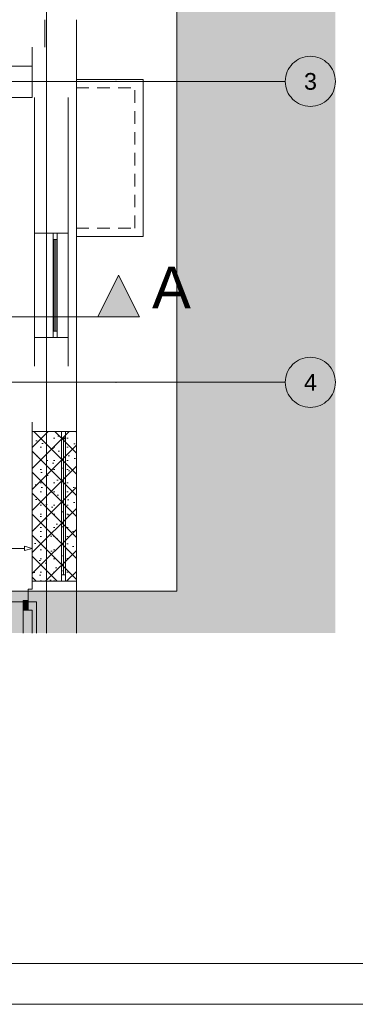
# Paper-space layout 'A-26 ROZBIÓRKI - PIĘTRO 8' of a CAD drawing. Header units: millimetres. Extents: x 0 to 540, y 0 to 297.
# Tile 7 of 9: x 382 to 422, y 0 to 118. Entities that reach past the tile are written whole.
import ezdxf
from ezdxf.xclip import XClip

# ---------------------------------------------------------------- set-up
doc = ezdxf.new("R2010")
doc.units = ezdxf.units.MM
doc.header["$MEASUREMENT"] = 0
doc.header["$XCLIPFRAME"] = 0
for name, pattern in [('ACAD_ISO03W100', [300, 120, -180]), ('DASHDOTX2', [1000, 500, -250, 0, -250]), ('Przer. długie kreski', [2.5, 1.5, -1]), ('PRZERYWANA_DU_A', [550, 350.0000000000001, -199.9999999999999])]:
    doc.linetypes.add(name, pattern=pattern)
for name, color, linetype, lineweight in [('0_Nr_pióra__2', 8, 'Continuous', 13), ('A_linie przekroju_Nr_pióra__1', 7, 'Continuous', 20), ('A_linie_Nr_pióra__1', 7, 'Continuous', 20), ('A_ściany_Nr_pióra__1', 7, 'Continuous', 20), ('Drzwi Archicad_Nr_pióra__1', 7, 'Continuous', 20)]:
    doc.layers.add(name, color=color, linetype=linetype, lineweight=lineweight)
for name, color, linetype, lineweight, true_color in [('A_Arkusz_Nr_pióra__255', 7, 'Continuous', 15, 0x242424), ('A_opis_Nr_pióra__255', 7, 'Continuous', 15, 0x242424), ('A_osie_Nr_pióra__16', 7, 'Continuous', 5, 0x0f0f0f), ('A_osie_Nr_pióra__76', 7, 'Continuous', 5, 0x2d2d2d), ('A_rozbiórki_Nr_pióra__10', 7, 'Continuous', 13, 0x4b4b4b), ('A_ściany_Nr_pióra__10', 7, 'Continuous', 13, 0x4b4b4b), ('A_ściany_Nr_pióra__19', 7, 'Continuous', 5, 0x191919), ('Okna Archicada_Nr_pióra__19', 7, 'Continuous', 5, 0x191919)]:
    doc.layers.add(name, color=color, linetype=linetype, lineweight=lineweight, true_color=true_color)
for name, color, linetype in [('A_linie przekroju', 7, 'Continuous'), ('A_podrys', 7, 'Continuous'), ('A_rozbiórki', 7, 'Continuous'), ('Drzwi Archicad', 7, 'Continuous')]:
    doc.layers.add(name, color=color, linetype=linetype)
doc.styles.add('STYL_AUTOMATYCZNY_1', font='arial.ttf')

# ---------------------------------------------------------------- blocks, each defined once
blk = doc.blocks.new('Rysunek_2_2', base_point=(-1720.335777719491, -334.6624590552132))
at = {"linetype": 'Continuous', "lineweight": 0, "true_color": 0x484848}
blk.add_hatch(color=251, dxfattribs=at).paths.add_polyline_path([(419.5293351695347, 220.1214278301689), (304.4641232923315, 220.1214278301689), (304.4641232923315, 208.2223742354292), (400.5293307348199, 208.2223742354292), (400.5293307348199, 49.41237796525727), (304.4641232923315, 49.41237796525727), (304.4641232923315, 44.4123740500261), (419.5293351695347, 44.4123740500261)])
at = {"layer": 'A_linie przekroju', "linetype": 'Continuous', "lineweight": 0, "true_color": 0x000000}
blk.add_hatch(color=18, dxfattribs=at).paths.add_polyline_path([(396.0738370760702, 82.24507971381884), (393.5738370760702, 87.24507971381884), (391.0738370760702, 82.24507971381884)])
at = {"layer": 'A_rozbiórki', "linetype": 'Continuous', "lineweight": 0, "true_color": 0x4b4b4b}
h = blk.add_hatch(dxfattribs=at)
h.set_pattern_fill('facing_tile_0002', color=251, style=0, pattern_type=2)
h.set_pattern_definition([(45, (-1720.335777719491, -334.6624590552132), (-1.257235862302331, 1.257235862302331), []), (135, (-1720.335777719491, -334.6624590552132), (1.257235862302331, 1.257235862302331), []), (90, (-1721.593013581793, -333.4052231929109), (-1.600200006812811, 0), [0, -1.066800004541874, 0, -1.600200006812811]), (155, (-1720.335777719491, -332.1479873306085), (0.6762737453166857, 1.450273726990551), [0, -0.7823200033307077, 0, -1.351280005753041])])
h.paths.add_polyline_path([(383.249331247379, 68.51237504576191), (383.249331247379, 50.61237504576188), (388.529331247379, 50.61237504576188), (388.529331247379, 68.51237504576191)])
at = {"layer": 'Drzwi Archicad', "linetype": 'Continuous', "lineweight": 0, "true_color": 0xfdfdfd}
blk.add_hatch(color=7, dxfattribs=at).paths.add_polyline_path([(382.7493312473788, 47.16237504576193), (382.7493312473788, 48.31237504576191), (382.1493312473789, 48.31237504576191), (382.1493312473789, 47.16237504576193)])
at = {"layer": '0_Nr_pióra__2', "color": 8, "linetype": 'PRZERYWANA_DU_A', "lineweight": 13, "flags": 128}
blk.add_lwpolyline([(304.4641210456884, 49.41237504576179), (400.5293312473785, 49.41237504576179), (400.5293312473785, 208.222375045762), (304.4641210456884, 208.222375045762)], dxfattribs=at)
at = {"layer": 'A_linie przekroju_Nr_pióra__1', "color": 7, "linetype": 'ACAD_ISO03W100', "lineweight": 20}
blk.add_line((304.4641238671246, 82.2450794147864), (391.0738372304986, 82.2450794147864), dxfattribs=at)
at = {"layer": 'A_linie przekroju_Nr_pióra__1', "color": 7, "linetype": 'Continuous', "lineweight": 20, "flags": 128}
blk.add_lwpolyline([(396.0738370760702, 82.24507971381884), (391.0738370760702, 82.24507971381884), (393.5738370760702, 87.24507971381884)], close=True, dxfattribs=at)
at = {"layer": 'A_linie_Nr_pióra__1', "color": 7, "linetype": 'PRZERYWANA_DU_A', "lineweight": 20}
for p, q in [((383.7493305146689, 48.16237530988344), (370.3313324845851, 48.1623760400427)), ((383.7493305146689, 44.41237418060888), (383.7493305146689, 48.16237530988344))]:
    blk.add_line(p, q, dxfattribs=at)
at = {"layer": 'A_opis_Nr_pióra__255', "color": 250, "linetype": 'Continuous', "lineweight": 15, "true_color": 0x242424}
for p, q in [((382.3163183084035, 54.54585804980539), (377.8286219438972, 54.54585804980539)), ((382.3163183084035, 54.29585763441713), (382.3163183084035, 54.79585846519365)), ((383.2493314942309, 54.54585804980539), (382.3163183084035, 54.79585846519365)), ((383.2493314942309, 54.54585804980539), (382.3163183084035, 54.29585763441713))]:
    blk.add_line(p, q, dxfattribs=at)
at = {"layer": 'A_osie_Nr_pióra__16', "color": 250, "linetype": 'DASHDOTX2', "lineweight": 5, "true_color": 0x0f0f0f}
for p, q in [((384.9613313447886, 193.8703527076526), (384.9613313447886, 44.41237575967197)), ((393.2782524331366, 110.4123725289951), (304.4641212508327, 110.4123725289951)), ((393.278250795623, 110.4123750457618), (413.5293321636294, 110.4123747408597)), ((393.2782524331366, 74.4123785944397), (304.4641212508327, 74.4123785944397)), ((393.278250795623, 74.41237504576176), (413.5293321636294, 74.41237514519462))]:
    blk.add_line(p, q, dxfattribs=at)
for p in [(393.278250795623, 110.4123750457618), (393.278250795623, 110.4123750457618), (393.278250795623, 74.41237504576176), (393.278250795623, 74.41237504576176)]:
    blk.add_point(p, dxfattribs=at)
at = {"layer": 'A_osie_Nr_pióra__76', "color": 250, "linetype": 'Continuous', "lineweight": 5, "true_color": 0x2d2d2d}
for centre in [(416.529331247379, 110.4123750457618), (416.529331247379, 74.41237504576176)]:
    blk.add_circle(centre, 3, dxfattribs=at)
at = {"layer": 'A_rozbiórki_Nr_pióra__10', "color": 251, "linetype": 'ACAD_ISO03W100', "lineweight": 13, "true_color": 0x4b4b4b, "flags": 128}
blk.add_lwpolyline([(383.249331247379, 68.51237504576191), (388.529331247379, 68.51237504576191), (388.529331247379, 50.61237504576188), (383.249331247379, 50.61237504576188)], close=True, dxfattribs=at)
at = {"layer": 'A_ściany_Nr_pióra__1', "color": 7, "linetype": 'Continuous', "lineweight": 20}
for p, q in [((388.5293325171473, 76.36237471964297), (388.5293325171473, 108.5023744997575)), ((383.5093310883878, 105.9323760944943), (383.5093310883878, 79.7623756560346)), ((387.5293308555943, 105.9323760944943), (387.5293308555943, 79.7623756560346)), ((387.5293308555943, 92.26237547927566), (383.5093310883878, 92.26237547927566)), ((387.5293308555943, 79.7623756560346), (383.5093310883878, 79.7623756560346)), ((388.5293325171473, 68.51237529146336), (383.2493314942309, 68.51237529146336)), ((388.5293325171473, 68.51237529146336), (383.2493314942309, 68.51237529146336)), ((382.7493306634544, 49.66237591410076), (383.1193316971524, 49.66237591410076)), ((382.7493306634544, 48.31237419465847), (382.7493306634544, 49.66237591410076)), ((382.7493306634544, 47.16237437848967), (382.7493306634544, 48.31237419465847)), ((382.7493306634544, 47.16237437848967), (383.2193313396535, 47.16237437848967))]:
    blk.add_line(p, q, dxfattribs=at)
at = {"layer": 'A_ściany_Nr_pióra__1', "color": 7, "linetype": 'Continuous', "lineweight": 20, "flags": 128}
for points in [[(384.739331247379, 117.792375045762), (384.739331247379, 114.4923750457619)], [(388.529331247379, 114.4923750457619), (388.529331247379, 117.792375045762)], [(383.239331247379, 114.4923750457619), (383.239331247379, 108.5023750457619)], [(383.239331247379, 114.4923750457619), (383.239331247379, 108.5023750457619)], [(388.529331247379, 108.5023750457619), (388.529331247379, 114.4923750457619)], [(388.529331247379, 108.5023750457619), (388.529331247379, 114.4923750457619)], [(383.239331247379, 112.2223750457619), (371.6393312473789, 112.2223750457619)], [(371.6393312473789, 108.5023750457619), (383.239331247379, 108.5023750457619)], [(383.5093312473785, 108.5023750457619), (383.5093312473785, 92.26237504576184)], [(387.5293312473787, 92.26237504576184), (387.5293312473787, 108.5023750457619)], [(383.5093312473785, 79.76237504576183), (383.5093312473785, 76.36237504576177)], [(387.5293312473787, 76.36237504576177), (387.5293312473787, 79.76237504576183)], [(388.529331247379, 69.66237504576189), (388.529331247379, 76.36237504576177)], [(388.529331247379, 69.66237504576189), (388.529331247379, 76.36237504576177)], [(383.249331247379, 69.66237504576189), (383.249331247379, 68.51237504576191)], [(383.249331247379, 69.66237504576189), (383.249331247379, 68.51237504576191)], [(388.529331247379, 68.51237504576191), (388.529331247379, 69.66237504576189)], [(388.529331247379, 68.51237504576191), (388.529331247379, 69.66237504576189)], [(383.249331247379, 49.66237504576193), (382.7493310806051, 49.66237504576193)], [(383.249331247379, 50.61237504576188), (383.249331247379, 49.66237504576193)], [(383.249331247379, 50.61237504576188), (388.529331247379, 50.61237504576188)], [(383.249331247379, 50.61237504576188), (383.249331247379, 49.66237504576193)], [(383.249331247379, 50.61237504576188), (388.529331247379, 50.61237504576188)], [(388.529331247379, 44.41237504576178), (388.529331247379, 50.61237504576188)], [(388.529331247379, 44.41237504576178), (388.529331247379, 50.61237504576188)], [(382.7493310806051, 47.16237504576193), (383.249331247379, 47.16237504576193)], [(383.249331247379, 47.16237504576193), (383.249331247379, 44.41237504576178)], [(383.249331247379, 47.16237504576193), (383.249331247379, 44.41237504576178)]]:
    blk.add_lwpolyline(points, dxfattribs=at)
at = {"layer": 'A_ściany_Nr_pióra__10', "color": 251, "linetype": 'Continuous', "lineweight": 13, "true_color": 0x4b4b4b}
for p, q in [((388.5293325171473, 110.6523759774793), (396.5293300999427, 110.6523759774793)), ((396.5293300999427, 91.8523751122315), (396.5293300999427, 110.6523759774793)), ((388.5293325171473, 91.8523751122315), (396.5293300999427, 91.8523751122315))]:
    blk.add_line(p, q, dxfattribs=at)
at = {"layer": 'A_ściany_Nr_pióra__10', "color": 251, "linetype": 'Przer. długie kreski', "lineweight": 13, "true_color": 0x4b4b4b}
for p, q in [((388.5293325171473, 109.6523743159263), (395.5293310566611, 109.6523743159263)), ((395.5293310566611, 92.85237415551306), (395.5293310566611, 109.6523743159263)), ((388.5293325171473, 92.85237415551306), (395.5293310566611, 92.85237415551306))]:
    blk.add_line(p, q, dxfattribs=at)
at = {"layer": 'A_ściany_Nr_pióra__19', "color": 250, "linetype": 'Continuous', "lineweight": 5, "true_color": 0x191919}
for p, q in [((383.2493314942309, 68.51237529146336), (383.2493314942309, 50.61237382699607)), ((383.2493314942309, 68.51237529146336), (383.2493314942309, 50.61237382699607)), ((388.5293325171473, 50.61237382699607), (388.5293325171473, 68.51237529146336)), ((388.5293325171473, 50.61237382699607), (388.5293325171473, 68.51237529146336))]:
    blk.add_line(p, q, dxfattribs=at)
at = {"layer": 'Drzwi Archicad_Nr_pióra__1', "color": 7, "linetype": 'Continuous', "lineweight": 20}
for p, q in [((382.7493306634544, 48.31237419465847), (382.7493306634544, 49.66237591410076)), ((382.7493306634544, 48.31237419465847), (382.7493306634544, 49.66237591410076)), ((382.7493306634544, 49.66237591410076), (383.1193316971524, 49.66237591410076)), ((382.7493306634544, 49.66237591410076), (383.1193316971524, 49.66237591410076)), ((382.1493301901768, 47.16237437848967), (382.1493301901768, 48.31237419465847)), ((382.1493301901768, 48.31237419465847), (382.7493306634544, 48.31237419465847)), ((382.7493306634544, 48.31237419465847), (382.7493306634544, 47.16237437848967)), ((382.7493306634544, 47.16237437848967), (382.7493306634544, 48.31237419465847)), ((382.7493306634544, 47.16237437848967), (382.7493306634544, 48.31237419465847)), ((382.7493306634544, 47.16237437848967), (382.1493301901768, 47.16237437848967)), ((382.1493313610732, 47.16237453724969), (382.1493313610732, 44.41237522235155)), ((382.7493306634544, 47.16237437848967), (383.2193313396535, 47.16237437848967)), ((382.7493306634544, 47.16237437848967), (383.2193313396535, 47.16237437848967))]:
    blk.add_line(p, q, dxfattribs=at)
at = {"layer": 'Okna Archicada_Nr_pióra__19', "color": 250, "linetype": 'Continuous', "lineweight": 5, "true_color": 0x191919}
for p, q in [((385.7293320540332, 79.7623756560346), (385.7293320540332, 92.26237547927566)), ((386.2293302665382, 79.7623756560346), (386.2293302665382, 92.26237547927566)), ((386.2293302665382, 91.5123742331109), (385.7293320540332, 91.5123742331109)), ((385.879330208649, 80.51237428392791), (385.879330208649, 91.5123742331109)), ((386.0793321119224, 80.51237428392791), (386.0793321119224, 91.5123742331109)), ((386.2293302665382, 80.51237428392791), (385.7293320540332, 80.51237428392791)), ((386.7293310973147, 50.61237382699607), (386.7293310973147, 68.51237529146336)), ((386.7293310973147, 68.51237529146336), (387.2293319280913, 68.51237529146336)), ((386.7293310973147, 50.61237382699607), (386.7293310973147, 68.51237529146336)), ((386.7293310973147, 68.51237529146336), (387.2293319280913, 68.51237529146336)), ((387.2293319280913, 68.51237529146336), (387.2293319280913, 50.61237382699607)), ((387.2293319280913, 68.51237529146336), (387.2293319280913, 50.61237382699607)), ((386.7293310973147, 67.76237404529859), (387.2293319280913, 67.76237404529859)), ((386.7293310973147, 67.76237404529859), (387.2293319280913, 67.76237404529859)), ((386.979331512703, 51.36237507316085), (386.979331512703, 67.76237404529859)), ((386.979331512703, 51.36237507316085), (386.979331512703, 67.76237404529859)), ((386.7293310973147, 51.36237507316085), (387.2293319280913, 51.36237507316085)), ((386.7293310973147, 51.36237507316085), (387.2293319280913, 51.36237507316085)), ((387.2293319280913, 50.61237382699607), (386.7293310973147, 50.61237382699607)), ((387.2293319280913, 50.61237382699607), (386.7293310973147, 50.61237382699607))]:
    blk.add_line(p, q, dxfattribs=at)
at = {"layer": 'A_linie przekroju_Nr_pióra__1', "color": 7, "linetype": 'Continuous', "lineweight": 20, "insert": (397.5738370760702, 83.2450866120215), "char_height": 5, "attachment_point": 7, "style": 'STYL_AUTOMATYCZNY_1'}
blk.add_mtext('\\A1;{\\pql;\\pt0;\\fArial|b0|i0|c238|p0;\\W1.000000;A}', dxfattribs=at)
at = {"layer": 'A_osie_Nr_pióra__76', "color": 250, "linetype": 'Continuous', "lineweight": 5, "true_color": 0x2d2d2d, "char_height": 2, "attachment_point": 1, "style": 'STYL_AUTOMATYCZNY_1'}
for s, insert in [('\\A1;{\\pql;\\pt0;\\fArial|b0|i0|c238|p0;\\W1.000000;3}', (415.766606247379, 111.4123750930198)), ('\\A1;{\\pql;\\pt0;\\fArial|b0|i0|c238|p0;\\W1.000000;4}', (415.766606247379, 75.41237509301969))]:
    blk.add_mtext(s, dxfattribs=dict(at, insert=insert))

psp = doc.layouts.new('A-26 ROZBIÓRKI - PIĘTRO 8')

# ---------------------------------------------------------------- linework, layer by layer
at = {"layer": 'A_Arkusz_Nr_pióra__255', "color": 250, "linetype": 'Continuous', "lineweight": 15, "true_color": 0x242424}
psp.add_line((535.1000000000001, 4.900001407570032), (29.8998034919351, 4.900326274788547), dxfattribs=at)
at = {"layer": 'A_Arkusz_Nr_pióra__255', "color": 250, "linetype": 'Continuous', "lineweight": 15, "true_color": 0x242424, "flags": 128}
psp.add_lwpolyline([(-1.040834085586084e-14, 297), (540, 297), (540, 1.109329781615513e-14), (-1.040834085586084e-14, 1.109329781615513e-14)], close=True, dxfattribs=at)

# ---------------------------------------------------------------- block references
at = {"layer": 'A_podrys', "color": 37, "linetype": 'Continuous', "lineweight": 5, "true_color": 0x656532}
ref = psp.add_blockref('Rysunek_2_2', (-1720.335777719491, -334.6624590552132), dxfattribs=at)
XClip(ref).set_block_clipping_path([(304.4641210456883, 44.41237504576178), (419.5293312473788, 220.1214319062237)])

doc.saveas('drawing.dxf')
